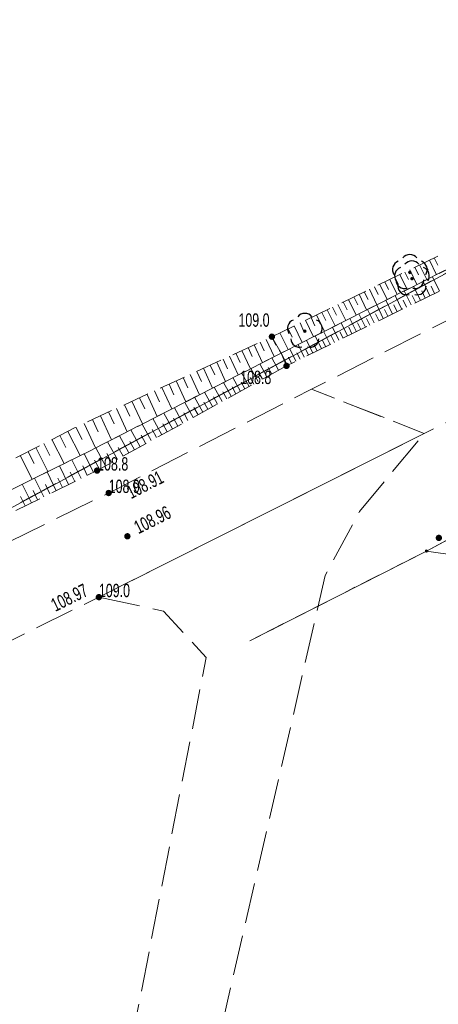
# Model space of a CAD drawing. Header units: inches. Extents: x 6497603 to 6502483, y 5925790 to 5934357.
# Tile 88 of 256: x 6500895 to 6500919, y 5926001 to 5926056. Entities that reach past the tile are written whole.
import ezdxf

# ---------------------------------------------------------------- set-up
doc = ezdxf.new("R2010")
doc.units = ezdxf.units.IN
doc.header["$MEASUREMENT"] = 0
for name, pattern in [('1.5_0.75', [2.25, 1.5, -0.75]), ('2.25_0.75', [3, 2.25, -0.75]), ('219-1000', [0, 0]), ('egkk-1000', [3, 2.25, -0.75]), ('egug-1000', [1.5, 0.75, -0.75])]:
    doc.linetypes.add(name, pattern=pattern)
for name, color, linetype in [('000 Inne (niezydentyfikowane)', 7, 'Continuous'), ('203-punkt graniczny', 7, 'Continuous'), ('217-kontur klasyfikacyjny', 7, 'Continuous'), ('218-kontur użytku gruntowego', 7, 'Continuous'), ('219-działka ewidencyjna', 7, 'Continuous'), ('drzewo liściaste', 7, 'Continuous'), ('jezdnia', 7, 'Continuous'), ('pikieta naturalna', 7, 'Continuous'), ('pikieta naturalna-Atr2', 7, 'Continuous'), ('pikieta sztuczna', 7, 'Continuous'), ('pikieta sztuczna-Atr2', 7, 'Continuous'), ('skarpa nieumocniona', 7, 'Continuous')]:
    doc.layers.add(name, color=color, linetype=linetype)
doc.styles.get("Standard").update_dxf_attribs({"font": 'arial.ttf'})

# ---------------------------------------------------------------- blocks, each defined once
blk = doc.blocks.new('203')
at = {"linetype": 'Continuous', "lineweight": 0}
h = blk.add_hatch(color=0, dxfattribs=at)
edge = h.paths.add_edge_path()
edge.add_arc((0, 0), 0.09, 0, 360)
blk = doc.blocks.new('PW01')
at = {"linetype": 'Continuous', "lineweight": 13}
h = blk.add_hatch(color=0, dxfattribs=at)
edge = h.paths.add_edge_path()
edge.add_arc((0, 0), 0.18, 0, 360)
blk = doc.blocks.new('OP021')
at = {"linetype": 'Continuous', "lineweight": 13}
h = blk.add_hatch(color=0, dxfattribs=at)
edge = h.paths.add_edge_path()
edge.add_arc((0, 0), 0.1, 0, 360)
at = {"color": 0, "linetype": 'Continuous', "lineweight": -3}
for centre, start, end in [((-0.476, 0.154), 110.388, 213.756), ((0, 0.5), 38.316, 141.684), ((0.476, 0.154), 326.244, 69.612), ((-0.294, -0.404), 182.272, 285.64), ((0.294, -0.404), 254.36, 357.728), ((0.294, -0.404), 254.36, 357.728)]:
    blk.add_arc(centre, 0.5, start, end, dxfattribs=at)

msp = doc.modelspace()

# ---------------------------------------------------------------- linework, layer by layer
at = {"layer": '000 Inne (niezydentyfikowane)', "color": 7, "linetype": 'Continuous', "lineweight": 18, "flags": 128}
for points in [[(6500918.14, 5926042.24), (6500918.34, 5926041.83)], [(6500918.41, 5926042.37), (6500918.81, 5926041.56)], [(6500918.68, 5926042.51), (6500918.88, 5926042.1)], [(6500917.03, 5926041.71), (6500917.23, 5926041.29)], [(6500917.31, 5926041.84), (6500917.71, 5926041.01)], [(6500917.59, 5926041.98), (6500917.79, 5926041.56)], [(6500917.86, 5926042.11), (6500918.26, 5926041.29)], [(6500915.9, 5926041.16), (6500916.11, 5926040.73)], [(6500916.19, 5926041.3), (6500916.6, 5926040.45)], [(6500916.47, 5926041.43), (6500916.67, 5926041.01)], [(6500916.75, 5926041.57), (6500917.16, 5926040.73)], [(6500918.44, 5926040.38), (6500918.05, 5926041.18)], [(6500918.97, 5926040.64), (6500918.58, 5926041.45)], [(6500914.75, 5926040.6), (6500914.96, 5926040.16)], [(6500915.04, 5926040.74), (6500915.46, 5926039.87)], [(6500915.33, 5926040.88), (6500915.54, 5926040.45)], [(6500915.62, 5926041.02), (6500916.03, 5926040.16)], [(6500917.38, 5926039.86), (6500917, 5926040.65)], [(6500917.91, 5926040.12), (6500917.52, 5926040.91)], [(6500918.17, 5926040.25), (6500917.98, 5926040.65)], [(6500918.7, 5926040.51), (6500918.51, 5926040.91)], [(6500913.57, 5926040.03), (6500913.79, 5926039.58)], [(6500913.87, 5926040.17), (6500914.3, 5926039.29)], [(6500914.16, 5926040.31), (6500914.38, 5926039.87)], [(6500914.46, 5926040.46), (6500914.88, 5926039.58)], [(6500916.34, 5926039.35), (6500915.96, 5926040.13)], [(6500916.86, 5926039.61), (6500916.48, 5926040.39)], [(6500917.12, 5926039.73), (6500916.93, 5926040.13)], [(6500917.64, 5926039.99), (6500917.45, 5926040.39)], [(6500912.67, 5926039.59), (6500913.11, 5926038.69)], [(6500912.97, 5926039.74), (6500913.19, 5926039.29)], [(6500913.27, 5926039.88), (6500913.71, 5926038.99)], [(6500915.31, 5926038.85), (6500914.94, 5926039.61)], [(6500915.82, 5926039.1), (6500915.45, 5926039.87)], [(6500916.08, 5926039.23), (6500915.89, 5926039.61)], [(6500916.6, 5926039.48), (6500916.41, 5926039.87)], [(6500911.45, 5926039), (6500911.9, 5926038.08)], [(6500911.76, 5926039.15), (6500911.98, 5926038.69)], [(6500912.06, 5926039.3), (6500912.51, 5926038.38)], [(6500912.37, 5926039.44), (6500912.59, 5926038.99)], [(6500914.31, 5926038.36), (6500913.94, 5926039.11)], [(6500914.81, 5926038.61), (6500914.44, 5926039.36)], [(6500915.06, 5926038.73), (6500914.88, 5926039.11)], [(6500915.57, 5926038.98), (6500915.38, 5926039.36)], [(6500910.47, 5926038.52), (6500910.7, 5926038.05)], [(6500910.82, 5926038.69), (6500911.27, 5926037.76)], [(6500911.14, 5926038.85), (6500911.36, 5926038.38)], [(6500912.83, 5926037.64), (6500912.47, 5926038.36)], [(6500913.32, 5926037.88), (6500912.96, 5926038.61)], [(6500913.56, 5926038), (6500913.38, 5926038.36)], [(6500913.81, 5926038.12), (6500913.45, 5926038.86)], [(6500914.06, 5926038.24), (6500913.88, 5926038.61)], [(6500914.56, 5926038.48), (6500914.37, 5926038.86)], [(6500909.23, 5926037.93), (6500909.68, 5926036.96)], [(6500909.56, 5926038.08), (6500909.78, 5926037.6)], [(6500910.01, 5926038.3), (6500910.47, 5926037.36)], [(6500911.86, 5926037.16), (6500911.51, 5926037.88)], [(6500912.34, 5926037.4), (6500911.99, 5926038.12)], [(6500912.58, 5926037.52), (6500912.4, 5926037.88)], [(6500913.07, 5926037.76), (6500912.89, 5926038.12)], [(6500907.88, 5926037.31), (6500908.36, 5926036.28)], [(6500908.23, 5926037.47), (6500908.46, 5926036.96)], [(6500908.57, 5926037.62), (6500909.03, 5926036.62)], [(6500908.9, 5926037.78), (6500909.13, 5926037.28)], [(6500910.91, 5926036.7), (6500910.56, 5926037.4)], [(6500911.38, 5926036.93), (6500911.03, 5926037.64)], [(6500911.62, 5926037.05), (6500911.44, 5926037.4)], [(6500912.1, 5926037.28), (6500911.92, 5926037.64)], [(6500906.82, 5926036.82), (6500907.07, 5926036.28)], [(6500907.18, 5926036.98), (6500907.67, 5926035.93)], [(6500907.54, 5926037.15), (6500907.78, 5926036.63)], [(6500909.94, 5926036.2), (6500909.56, 5926036.89)], [(6500910.44, 5926036.47), (6500910.09, 5926037.17)], [(6500910.67, 5926036.58), (6500910.5, 5926036.93)], [(6500911.14, 5926036.81), (6500910.97, 5926037.17)], [(6500905.34, 5926036.13), (6500905.6, 5926035.57)], [(6500905.72, 5926036.31), (6500906.23, 5926035.19)], [(6500906.09, 5926036.48), (6500906.35, 5926035.93)], [(6500906.46, 5926036.65), (6500906.96, 5926035.57)], [(6500908.78, 5926035.56), (6500908.38, 5926036.29)], [(6500909.27, 5926035.83), (6500908.88, 5926036.55)], [(6500909.55, 5926035.98), (6500909.35, 5926036.34)], [(6500904.18, 5926035.6), (6500904.72, 5926034.42)], [(6500904.57, 5926035.78), (6500904.84, 5926035.2)], [(6500904.96, 5926035.96), (6500905.49, 5926034.81)], [(6500907.79, 5926035.01), (6500907.37, 5926035.78)], [(6500908.29, 5926035.29), (6500907.88, 5926036.04)], [(6500908.54, 5926035.42), (6500908.33, 5926035.79)], [(6500909.03, 5926035.69), (6500908.83, 5926036.05)], [(6500902.96, 5926035.04), (6500903.25, 5926034.42)], [(6500903.37, 5926035.23), (6500903.93, 5926034.02)], [(6500903.78, 5926035.41), (6500904.05, 5926034.82)], [(6500906.76, 5926034.44), (6500906.32, 5926035.24)], [(6500907.28, 5926034.73), (6500906.85, 5926035.51)], [(6500907.54, 5926034.87), (6500907.33, 5926035.26)], [(6500908.04, 5926035.15), (6500907.84, 5926035.53)], [(6500902.13, 5926034.65), (6500902.42, 5926034.02)], [(6500902.55, 5926034.84), (6500903.12, 5926033.6)], [(6500905.68, 5926033.84), (6500905.22, 5926034.68)], [(6500906.23, 5926034.15), (6500905.78, 5926034.96)], [(6500906.5, 5926034.29), (6500906.27, 5926034.7)], [(6500907.02, 5926034.58), (6500906.8, 5926034.98)], [(6500900.83, 5926034.05), (6500901.43, 5926032.74)], [(6500901.27, 5926034.25), (6500901.57, 5926033.61)], [(6500901.7, 5926034.45), (6500902.29, 5926033.18)], [(6500904.56, 5926033.22), (6500904.08, 5926034.09)], [(6500905.13, 5926033.54), (6500904.66, 5926034.39)], [(6500905.41, 5926033.69), (6500905.17, 5926034.11)], [(6500905.96, 5926034), (6500905.73, 5926034.41)], [(6500899.48, 5926033.43), (6500899.79, 5926032.74)], [(6500899.93, 5926033.64), (6500900.55, 5926032.29)], [(6500900.38, 5926033.85), (6500900.69, 5926033.18)], [(6500903.38, 5926032.57), (6500902.88, 5926033.48)], [(6500903.98, 5926032.9), (6500903.49, 5926033.79)], [(6500904.27, 5926033.06), (6500904.03, 5926033.5)], [(6500904.84, 5926033.38), (6500904.61, 5926033.81)], [(6500898.55, 5926032.99), (6500898.9, 5926032.31)], [(6500899.01, 5926033.21), (6500899.65, 5926031.83)], [(6500902.16, 5926031.9), (6500901.64, 5926032.84)], [(6500902.78, 5926032.24), (6500902.27, 5926033.17)], [(6500903.08, 5926032.41), (6500902.83, 5926032.87)], [(6500903.68, 5926032.74), (6500903.43, 5926033.19)], [(6500897.2, 5926032.3), (6500897.89, 5926030.95)], [(6500897.65, 5926032.53), (6500897.99, 5926031.85)], [(6500898.1, 5926032.76), (6500898.79, 5926031.4)], [(6500901.53, 5926031.55), (6500900.99, 5926032.51)], [(6500902.47, 5926032.07), (6500902.21, 5926032.54)], [(6500896.3, 5926031.85), (6500896.98, 5926030.51)], [(6500896.75, 5926032.08), (6500897.09, 5926031.4)], [(6500900.22, 5926030.83), (6500899.66, 5926031.84)], [(6500900.88, 5926031.19), (6500900.33, 5926032.18)], [(6500901.21, 5926031.37), (6500900.93, 5926031.86)], [(6500901.84, 5926031.72), (6500901.58, 5926032.2)], [(6500895.41, 5926031.4), (6500896.09, 5926030.07)], [(6500895.86, 5926031.62), (6500896.2, 5926030.95)], [(6500898.84, 5926030.12), (6500898.32, 5926031.17)], [(6500899.54, 5926030.46), (6500899.02, 5926031.51)], [(6500900.55, 5926031.01), (6500900.28, 5926031.51)], [(6500898.14, 5926029.77), (6500897.63, 5926030.82)], [(6500899.19, 5926030.29), (6500898.93, 5926030.82)], [(6500899.88, 5926030.64), (6500899.6, 5926031.15)], [(6500896.74, 5926029.09), (6500896.23, 5926030.13)], [(6500897.44, 5926029.43), (6500896.93, 5926030.48)], [(6500897.79, 5926029.6), (6500897.53, 5926030.13)], [(6500898.49, 5926029.95), (6500898.23, 5926030.47)], [(6500896.05, 5926028.75), (6500895.53, 5926029.79)], [(6500897.09, 5926029.26), (6500896.84, 5926029.78)], [(6500895.7, 5926028.58), (6500895.44, 5926029.1)], [(6500896.39, 5926028.92), (6500896.14, 5926029.44)]]:
    msp.add_lwpolyline(points, dxfattribs=at)
at = {"layer": '217-kontur klasyfikacyjny', "color": 3, "linetype": 'egkk-1000', "lineweight": 18, "flags": 128}
for points in [[(6500876.95, 5926018.79), (6500978.94, 5926073.8)], [(6500967.56, 5926052.58), (6500918.24, 5926026.04)], [(6500918.24, 5926026.04), (6500908.32, 5926021)]]:
    msp.add_lwpolyline(points, dxfattribs=at)
at = {"layer": '218-kontur użytku gruntowego', "color": 3, "linetype": 'egug-1000', "lineweight": 18, "flags": 128}
for points in [[(6500876.95, 5926018.79), (6500978.94, 5926073.8)], [(6500967.56, 5926052.58), (6500918.24, 5926026.04)], [(6500918.24, 5926026.04), (6500908.32, 5926021)]]:
    msp.add_lwpolyline(points, dxfattribs=at)
at = {"layer": '219-działka ewidencyjna', "color": 3, "linetype": '219-1000', "lineweight": 18, "flags": 128}
for points in [[(6500876.95, 5926018.79), (6500978.94, 5926073.8)], [(6500967.56, 5926052.58), (6500918.24, 5926026.04)], [(6500918.24, 5926026.04), (6500908.32, 5926021)], [(6500918.24, 5926026.04), (6501124.27, 5925996.93)]]:
    msp.add_lwpolyline(points, dxfattribs=at)
at = {"layer": 'jezdnia', "color": 7, "linetype": '2.25_0.75', "lineweight": 18, "flags": 128}
for points in [[(6500932.46, 5926045.64), (6500954.63, 5926056.94), (6500962.67, 5926061.09), (6500973.71, 5926066.67), (6500984.5, 5926072.54), (6500985.88, 5926070.25), (6500987.22, 5926067.8), (6500976.31, 5926062.3), (6500957.01, 5926052.4), (6500935.01, 5926041.24), (6500927.9, 5926037.56), (6500918.12, 5926032.65), (6500911.79, 5926035.13)], [(6500179.55, 5925799.94), (6500199.55, 5925818.37), (6500215.44, 5925828.81), (6500238.69, 5925835.37), (6500262.2, 5925838.79), (6500265.78, 5925839.26), (6500275, 5925840.3), (6500291.54, 5925842.25), (6500315.09, 5925844.94), (6500364.69, 5925851.09), (6500414.26, 5925857.3), (6500463.98, 5925863.29), (6500513.52, 5925869.43), (6500537.52, 5925872.27), (6500563.26, 5925876.56), (6500585.1, 5925881.74), (6500606.2, 5925889.05), (6500629.75, 5925899.64), (6500674.9, 5925921.27), (6500720.06, 5925942.42), (6500765.28, 5925964.15), (6500810.35, 5925985.5), (6500855.91, 5926007.49), (6500900.39, 5926029.3), (6500911.79, 5926035.13), (6500918.12, 5926032.65), (6500899.84, 5926023.45), (6500857.61, 5926002.61), (6500812.6, 5925981.06), (6500767.43, 5925959.52), (6500722.28, 5925937.95), (6500677.14, 5925916.71), (6500632.01, 5925895.14), (6500608.16, 5925884.35), (6500586.45, 5925876.9), (6500563.74, 5925871.49), (6500538.28, 5925867.3), (6500514.15, 5925864.38), (6500464.59, 5925858.2), (6500415.03, 5925852.38), (6500365.21, 5925846.06), (6500315.74, 5925839.94), (6500266.06, 5925834.05), (6500239.88, 5925830.17), (6500217.94, 5925823.16), (6500203.31, 5925813.83), (6500183.19, 5925796.36), (6500175.82, 5925789.52), (6500174.25, 5925791.21), (6500172.45, 5925793.42)], [(6500899.84, 5926023.45), (6500918.12, 5926032.65), (6500914.49, 5926028.26), (6500912.56, 5926024.67), (6500906.82, 5925999.68), (6500901.43, 5925997.21), (6500905.87, 5926020.06), (6500903.47, 5926022.67)]]:
    msp.add_lwpolyline(points, close=True, dxfattribs=at)
at = {"layer": 'skarpa nieumocniona', "color": 7, "linetype": '1.5_0.75', "lineweight": 18, "flags": 128}
for points in [[(6500971.89, 5926070.13), (6500982.74, 5926075.74), (6500983.34, 5926074.49), (6500972.1, 5926069), (6500953.67, 5926059.17), (6500931.02, 5926047.72), (6500910.08, 5926037.16), (6500909.56, 5926038.08), (6500930.83, 5926048.4), (6500953.24, 5926059.9)], [(6500971.89, 5926070.13), (6500982.74, 5926075.74), (6500983.34, 5926074.49), (6500972.1, 5926069), (6500953.67, 5926059.17), (6500931.02, 5926047.72), (6500910.08, 5926037.16), (6500909.56, 5926038.08), (6500930.83, 5926048.4), (6500953.24, 5926059.9)], [(6500931.02, 5926047.72), (6500953.67, 5926059.17), (6500972.1, 5926069), (6500983.34, 5926074.49), (6500983.92, 5926073.51), (6500972.94, 5926067.98), (6500954.03, 5926058.62), (6500931.83, 5926046.93), (6500910.38, 5926036.44), (6500910.08, 5926037.16)], [(6500931.02, 5926047.72), (6500953.67, 5926059.17), (6500972.1, 5926069), (6500983.34, 5926074.49), (6500983.92, 5926073.51), (6500972.94, 5926067.98), (6500954.03, 5926058.62), (6500931.83, 5926046.93), (6500910.38, 5926036.44), (6500910.08, 5926037.16)], [(6500910.08, 5926037.16), (6500899.28, 5926031.64), (6500854.68, 5926009.63), (6500827.15, 5925996.94), (6500825.7, 5925997.54), (6500854.36, 5926010.47), (6500898.66, 5926033.05), (6500909.56, 5926038.08)], [(6500910.08, 5926037.16), (6500899.28, 5926031.64), (6500854.68, 5926009.63), (6500827.15, 5925996.94), (6500825.7, 5925997.54), (6500854.36, 5926010.47), (6500898.66, 5926033.05), (6500909.56, 5926038.08)], [(6500910.38, 5926036.44), (6500899.74, 5926030.56), (6500855.32, 5926008.75), (6500826.69, 5925995.56), (6500827.15, 5925996.94), (6500854.68, 5926009.63), (6500899.28, 5926031.64), (6500910.08, 5926037.16)], [(6500910.38, 5926036.44), (6500899.74, 5926030.56), (6500855.32, 5926008.75), (6500826.69, 5925995.56), (6500827.15, 5925996.94), (6500854.68, 5926009.63), (6500899.28, 5926031.64), (6500910.08, 5926037.16)]]:
    msp.add_lwpolyline(points, close=True, dxfattribs=at)

# ---------------------------------------------------------------- block references
at = {"layer": '203-punkt graniczny', "color": 3, "linetype": 'Continuous', "lineweight": 18}
msp.add_blockref('203', (6500918.24, 5926026.04), dxfattribs=at)
at = {"layer": 'drzewo liściaste', "color": 94, "linetype": 'Continuous', "lineweight": 18}
for p in [(6500917.31, 5926041.69), (6500917.43, 5926041.34), (6500911.41, 5926038.39)]:
    msp.add_blockref('OP021', p, dxfattribs=at)
at = {"layer": 'pikieta naturalna', "color": 7, "linetype": 'Continuous', "lineweight": 13}
for p in [(6500909.56, 5926038.08), (6500910.38, 5926036.44), (6500899.74, 5926030.56), (6500900.39, 5926029.3), (6500918.94, 5926026.78), (6500899.84, 5926023.45)]:
    msp.add_blockref('PW01', p, dxfattribs=at)
at = {"layer": 'pikieta sztuczna', "color": 7, "linetype": 'Continuous', "lineweight": 13}
for p in [(6500900.39, 5926029.3), (6500901.44, 5926026.87), (6500899.84, 5926023.45)]:
    msp.add_blockref('PW01', p, dxfattribs=at)

# ---------------------------------------------------------------- texts
at = {"layer": 'pikieta naturalna-Atr2', "color": 7, "width": 0.667}
for s, p in [('109.0', (6500907.68, 5926038.64)), ('108.8', (6500907.78, 5926035.42)), ('108.8', (6500899.74, 5926030.56)), ('108.9', (6500900.39, 5926029.3)), ('109.0', (6500899.84, 5926023.45))]:
    msp.add_text(s, height=0.75, dxfattribs=at).set_placement(p)
at = {"layer": 'pikieta sztuczna-Atr2', "color": 7, "width": 0.667}
for s, rotation, p in [('108.91', 27.085, (6500901.65, 5926028.95)), ('108.96', 26.715, (6500902.06, 5926026.98)), ('108.97', 26.266, (6500897.39, 5926022.62))]:
    msp.add_text(s, height=0.75, rotation=rotation, dxfattribs=at).set_placement(p)

doc.saveas('drawing.dxf')
